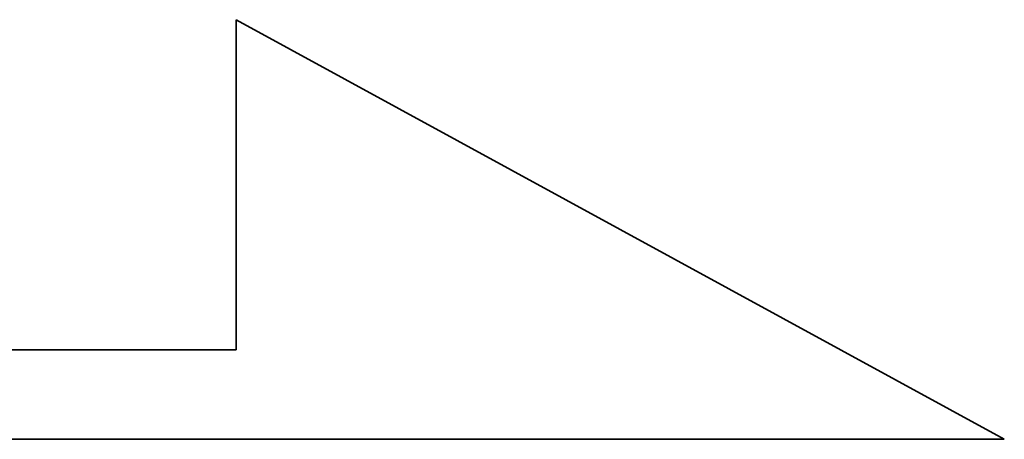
# Model space of a CAD drawing. Extents: x 23 to 3685, y 148 to 1307.
# Tile 24 of 60: x 458.07 to 461.38, y 275.01 to 276.42. Entities that reach past the tile are written whole.
import ezdxf

# ---------------------------------------------------------------- set-up
doc = ezdxf.new("R2010")
doc.units = 0
doc.header["$LTSCALE"] = 7
doc.header["$MEASUREMENT"] = 0
doc.layers.add('DIM', color=4, linetype='CONTINUOUS')
doc.layers.add('layer 1', color=7, linetype='CONTINUOUS')

# ---------------------------------------------------------------- blocks, each defined once
blk = doc.blocks.new('TBI MOTION logo(完整正式版)')
at = {"layer": 'layer 1', "color": 22, "lineweight": 35}
blk.add_open_spline([(75.90875, -9.47875), (75.90875, -9.47875), (75.90875, -12.28625), (75.90875, -12.28625), (75.90875, -12.28625), (75.90875, -12.28625), (75.90875, -12.47875), (75.90875, -12.47875), (75.90875, -12.47875), (75.90875, -12.47875), (75.71625, -12.47875), (75.71625, -12.47875), (75.71625, -12.47875), (75.71625, -12.47875), (-88.32875, -12.47875), (-88.32875, -12.47875), (-88.32875, -12.47875), (-88.32875, -12.47875), (-88.32875, -13.29375), (-88.32875, -13.29375), (-88.32875, -13.29375), (-88.32875, -13.29375), (82.89125, -13.29375), (82.89125, -13.29375), (82.89125, -13.29375), (82.89125, -13.29375), (75.90875, -9.47875), (75.90875, -9.47875)], degree=3, knots=[0, 0, 0, 0, 0.1428571, 0.1428571, 0.1428571, 0.1428571, 0.2857143, 0.2857143, 0.2857143, 0.2857143, 0.4285714, 0.4285714, 0.4285714, 0.4285714, 0.5714286, 0.5714286, 0.5714286, 0.5714286, 0.7142857, 0.7142857, 0.7142857, 0.7142857, 0.8571429, 0.8571429, 0.8571429, 0.8571429, 1, 1, 1, 1], dxfattribs=at)

msp = doc.modelspace()

# ---------------------------------------------------------------- block references
at = {"layer": 'DIM', "color": 7, "xscale": 0.3695155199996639, "yscale": 0.3695155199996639, "zscale": 0.3695155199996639}
msp.add_blockref('TBI MOTION logo(完整正式版)', (430.7486, 279.922), dxfattribs=at)

doc.saveas('drawing.dxf')
